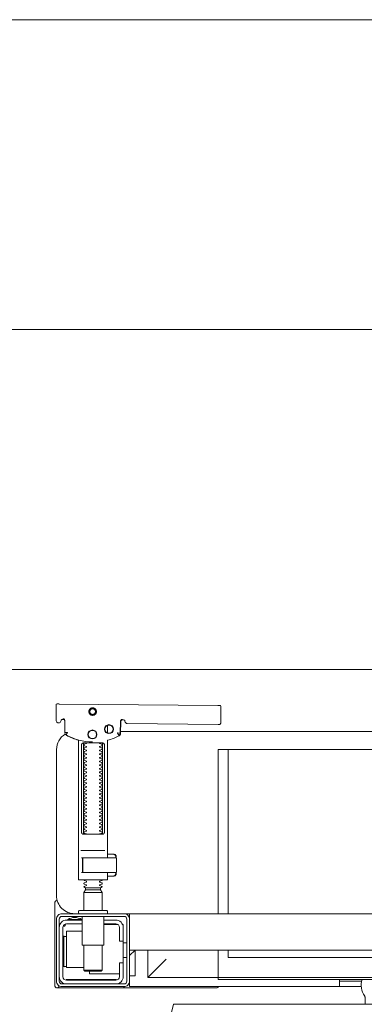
# Model space of a CAD drawing. Header units: millimetres. Extents: x -2274 to 12297, y -16157 to 26321.
# Tile 26 of 256: x -353 to -334, y -9819 to -9765. Entities that reach past the tile are written whole.
import ezdxf

# ---------------------------------------------------------------- set-up
doc = ezdxf.new("R2010")
doc.units = ezdxf.units.MM
doc.layers.add('-ŚCIANY DZIAŁOWE', color=3, linetype='Continuous', lineweight=35)
doc.layers.add('-ŚCIANY NOŚNE', color=4, linetype='Continuous', lineweight=53)
doc.layers.add('_PROJEKTOWANE', color=5, linetype='Continuous')

msp = doc.modelspace()

# ---------------------------------------------------------------- linework, layer by layer
at = {"layer": '-ŚCIANY DZIAŁOWE', "color": 253, "lineweight": 13}
msp.add_line((-254.598, -9782), (-351.805, -9782), dxfattribs=at)
at = {"layer": '-ŚCIANY NOŚNE', "color": 253, "lineweight": 13}
for p, q in [((-149.598, -9765), (-409.695, -9765)), ((-254.598, -9782), (-378.598, -9782))]:
    msp.add_line(p, q, dxfattribs=at)
at = {"color": 253, "lineweight": 13}
for points in [[(-350.813, -9802.53), (-350.826, -9803.429)], [(-350.664, -9802.53), (-341.973, -9802.613)], [(-350.557, -9803.427), (-350.549, -9803.414), (-350.539, -9803.402), (-350.526, -9803.392), (-350.513, -9803.383), (-350.498, -9803.377), (-350.483, -9803.374), (-350.467, -9803.373), (-350.377, -9803.374)], [(-347.186, -9803.393), (-347.209, -9803.398), (-347.225, -9803.404), (-347.24, -9803.414), (-347.253, -9803.426), (-347.263, -9803.44), (-347.271, -9803.456), (-347.276, -9803.473), (-347.278, -9803.49), (-347.296, -9804.146), (-347.297, -9804.158), (-347.298, -9804.168), (-347.3, -9804.178), (-347.303, -9804.188), (-347.307, -9804.198), (-347.311, -9804.207), (-347.316, -9804.216), (-347.321, -9804.225), (-347.328, -9804.233), (-347.335, -9804.242), (-347.342, -9804.249), (-347.35, -9804.256), (-347.358, -9804.263), (-347.367, -9804.269), (-347.376, -9804.274), (-347.451, -9804.312), (-347.527, -9804.349), (-347.603, -9804.383), (-347.681, -9804.415), (-347.76, -9804.445), (-347.839, -9804.473), (-347.919, -9804.498), (-348, -9804.522), (-348, -9810.968)], [(-348, -9803.695), (-348, -9804.126)], [(-347.31, -9804.129), (-347.292, -9803.47), (-347.29, -9803.453), (-347.285, -9803.437), (-347.278, -9803.421), (-347.268, -9803.408), (-347.255, -9803.396), (-347.241, -9803.386), (-347.225, -9803.379), (-347.209, -9803.374), (-347.191, -9803.373)], [(-347.293, -9804.032), (-314.323, -9804.032)], [(-349.323, -9809.568), (-349.323, -9804.768)], [(-348.283, -9804.768), (-348.283, -9809.568)], [(-318.953, -9814.032), (-318.953, -9805.032), (-341.953, -9805.032), (-341.953, -9814.032)], [(-341.402, -9805.032), (-341.402, -9814.032)], [(-349.462, -9810.568), (-348.145, -9810.568)], [(-348.171, -9810.968), (-349.281, -9810.968), (-349.437, -9810.968)], [(-347.611, -9810.797), (-347.576, -9810.838), (-347.576, -9810.804), (-347.579, -9810.793), (-347.586, -9810.786), (-347.597, -9810.782), (-347.61, -9810.781), (-347.622, -9810.781), (-347.642, -9810.779), (-347.687, -9810.768), (-348, -9810.768)], [(-347.648, -9810.776), (-347.656, -9810.77), (-347.676, -9810.768)], [(-347.532, -9810.972), (-347.532, -9810.856), (-347.536, -9810.844), (-347.546, -9810.836), (-347.567, -9810.831)], [(-347.551, -9810.947), (-347.554, -9810.921), (-347.566, -9810.868)], [(-349.358, -9811.768), (-349.437, -9811.768)], [(-347.567, -9811.906), (-347.556, -9811.904), (-347.546, -9811.901), (-347.537, -9811.894), (-347.532, -9811.88), (-347.532, -9811.765)], [(-347.566, -9811.869), (-347.554, -9811.815), (-347.551, -9811.79)], [(-348, -9811.968), (-347.687, -9811.968), (-347.641, -9811.958), (-347.631, -9811.956), (-347.62, -9811.956), (-347.606, -9811.955), (-347.595, -9811.954), (-347.583, -9811.948), (-347.576, -9811.933), (-347.576, -9811.898), (-347.611, -9811.939)], [(-347.676, -9811.968), (-347.666, -9811.968), (-347.648, -9811.96)], [(-349.3, -9812.874), (-348.3, -9812.874)], [(-348.39, -9812.612), (-349.21, -9812.612)], [(-349.21, -9812.718), (-348.39, -9812.718)], [(-350.763, -9813.303), (-350.776, -9813.305), (-350.788, -9813.308), (-350.801, -9813.312)], [(-350.899, -9813.453), (-350.899, -9817.952)], [(-314.8, -9814.332), (-314.8, -9814.032), (-346.8, -9814.032), (-346.8, -9814.332)], [(-346.8, -9815.632), (-346.8, -9814.432)], [(-350.299, -9814.588), (-350.306, -9814.596), (-350.312, -9814.605), (-350.317, -9814.615), (-350.321, -9814.624), (-350.325, -9814.635), (-350.328, -9814.645), (-350.331, -9814.656), (-350.333, -9814.667), (-350.335, -9814.678), (-350.337, -9814.689), (-350.338, -9814.699), (-350.339, -9814.709), (-350.338, -9814.719), (-350.347, -9814.722), (-350.357, -9814.722), (-350.368, -9814.722), (-350.378, -9814.722), (-350.389, -9814.722), (-350.413, -9814.722), (-350.416, -9814.712), (-350.415, -9814.701), (-350.413, -9814.689), (-350.409, -9814.676), (-350.405, -9814.664), (-350.394, -9814.643)], [(-349.4, -9814.982), (-350.25, -9814.982), (-350.25, -9816.982), (-349.3, -9816.982)], [(-348.2, -9814.632), (-347.418, -9814.632)], [(-347.5, -9814.588), (-347.493, -9814.597), (-347.487, -9814.607), (-347.481, -9814.619), (-347.475, -9814.632)], [(-347.15, -9815.532), (-347.15, -9814.782)], [(-350.391, -9815.271), (-350.402, -9815.271), (-350.416, -9815.271), (-350.432, -9815.271), (-350.45, -9815.271)], [(-348.3, -9815.762), (-348.3, -9817.128), (-348.35, -9817.178), (-349.25, -9817.178), (-349.3, -9817.128), (-349.3, -9815.762)], [(-346.95, -9815.632), (-347.15, -9815.632)], [(-346.8, -9816.332), (-346.5, -9816.032), (-346.8, -9816.032), (-314.8, -9816.032), (-315.1, -9816.032), (-314.8, -9816.332)], [(-346.8, -9817.432), (-346.5, -9817.432), (-346.5, -9816.032)], [(-344.8, -9816.532), (-345.8, -9817.532), (-345.8, -9816.032)], [(-341.953, -9816.032), (-341.953, -9817.532), (-345.8, -9817.532)], [(-341.402, -9816.032), (-341.402, -9816.44), (-318.953, -9816.44)], [(-346.95, -9816.432), (-347.15, -9816.432)], [(-350.45, -9816.933), (-350.432, -9816.933), (-350.416, -9816.933), (-350.402, -9816.933), (-350.391, -9816.933)], [(-349.3, -9817.128), (-348.3, -9817.128)], [(-347.35, -9817.332), (-349, -9817.332), (-349, -9817.178)], [(-347.522, -9817.632), (-350.267, -9817.632), (-350.278, -9817.632)], [(-348.2, -9817.682), (-348.2, -9817.632)], [(-347.8, -9817.682), (-347.8, -9817.632)], [(-346.8, -9817.732), (-346.8, -9818.032), (-334.105, -9818.032)], [(-335.3, -9817.632), (-335.3, -9818.032)], [(-334.083, -9817.732), (-335.3, -9817.732)]]:
    msp.add_lwpolyline(points, dxfattribs=at)
for points in [[(-347.224, -9803.404), (-347.127, -9803.405), (-347.104, -9803.408), (-347.083, -9803.416), (-347.062, -9803.429), (-347.065, -9803.425), (-347.059, -9803.445), (-347.057, -9803.465, 0.157432), (-347.038, -9803.524), (-347.01, -9803.564, 0.241147), (-346.929, -9803.607), (-341.95, -9803.654), (-341.934, -9803.654), (-341.919, -9803.655), (-341.907, -9803.655), (-341.894, -9803.654), (-341.878, -9803.652), (-341.862, -9803.647), (-341.847, -9803.639), (-341.833, -9803.629), (-341.822, -9803.617), (-341.812, -9803.603), (-341.805, -9803.588), (-341.801, -9803.572), (-341.8, -9803.555), (-341.795, -9802.655), (-341.822, -9802.616)], [(-350.685, -9803.57), (-350.698, -9803.57), (-350.713, -9803.569), (-350.727, -9803.566), (-350.74, -9803.56), (-350.753, -9803.553), (-350.765, -9803.544), (-350.775, -9803.534), (-350.807, -9803.488, -0.158481), (-350.826, -9803.429)], [(-350.568, -9803.472, -0.415336), (-350.669, -9803.571)], [(-350.447, -9803.342), (-350.426, -9803.344), (-350.405, -9803.352), (-350.385, -9803.365), (-350.366, -9803.386, -0.132231), (-350.351, -9803.436), (-350.346, -9804.091)], [(-348.831, -9804.607, -0.125713), (-350.266, -9804.226, -0.121439), (-350.319, -9804.177, 0.262119), (-350.8, -9805.032), (-350.8, -9813.032, 0.414214), (-349.8, -9814.032), (-349.552, -9814.032, -0.405519), (-349.6, -9813.982), (-349.6, -9813.912, -0.414214), (-349.55, -9813.862), (-348.05, -9813.862, -0.414214), (-348, -9813.912), (-348, -9813.982, -0.405519), (-348.049, -9814.032, -0.001664), (-346.793, -9814.032)], [(-348, -9811.768), (-348, -9812.148, -0.414214), (-348.02, -9812.168), (-349.262, -9812.168), (-349.58, -9812.168, -0.414214), (-349.6, -9812.148), (-349.6, -9804.515), (-349.685, -9804.49), (-349.769, -9804.463), (-349.852, -9804.432), (-349.934, -9804.4), (-350.015, -9804.365), (-350.095, -9804.328), (-350.174, -9804.288), (-350.256, -9804.244), (-350.264, -9804.238), (-350.273, -9804.232), (-350.281, -9804.225), (-350.288, -9804.218), (-350.295, -9804.21), (-350.302, -9804.201)], [(-349.153, -9804.668, -0.474594), (-349.164, -9804.697), (-349.286, -9804.738, -0.050055), (-349.3, -9804.764), (-349.3, -9804.792, -0.050055), (-349.286, -9804.819), (-349.164, -9804.859, -0.719897), (-349.164, -9804.897), (-349.286, -9804.938, -0.050055), (-349.3, -9804.964), (-349.3, -9804.992, -0.050055), (-349.286, -9805.019), (-349.164, -9805.059, -0.719897), (-349.164, -9805.097), (-349.286, -9805.138, -0.050055), (-349.3, -9805.164), (-349.3, -9805.192, -0.050055), (-349.286, -9805.219), (-349.164, -9805.259, -0.719897), (-349.164, -9805.297), (-349.286, -9805.338, -0.050055), (-349.3, -9805.364), (-349.3, -9805.392, -0.050055), (-349.286, -9805.419), (-349.164, -9805.459, -0.719897), (-349.164, -9805.497), (-349.286, -9805.538, -0.050055), (-349.3, -9805.564), (-349.3, -9805.592, -0.050055), (-349.286, -9805.619), (-349.164, -9805.659, -0.719897), (-349.164, -9805.697), (-349.286, -9805.738, -0.050055), (-349.3, -9805.764), (-349.3, -9805.792, -0.050055), (-349.286, -9805.819), (-349.164, -9805.859, -0.719897), (-349.164, -9805.897), (-349.286, -9805.938, -0.050055), (-349.3, -9805.964), (-349.3, -9805.992, -0.050055), (-349.286, -9806.019), (-349.164, -9806.059, -0.719897), (-349.164, -9806.097), (-349.286, -9806.138, -0.050055), (-349.3, -9806.164), (-349.3, -9806.192, -0.050055), (-349.286, -9806.219), (-349.164, -9806.259, -0.719897), (-349.164, -9806.297), (-349.286, -9806.338, -0.050055), (-349.3, -9806.364), (-349.3, -9806.392, -0.050055), (-349.286, -9806.419), (-349.164, -9806.459, -0.719897), (-349.164, -9806.497), (-349.286, -9806.538, -0.050055), (-349.3, -9806.564), (-349.3, -9806.592, -0.050055), (-349.286, -9806.619), (-349.164, -9806.659, -0.719897), (-349.164, -9806.697), (-349.286, -9806.738, -0.050055), (-349.3, -9806.764), (-349.3, -9806.792, -0.050055), (-349.286, -9806.819), (-349.164, -9806.859, -0.719897), (-349.164, -9806.897), (-349.286, -9806.938, -0.050055), (-349.3, -9806.964), (-349.3, -9806.992, -0.050055), (-349.286, -9807.019), (-349.164, -9807.059, -0.719897), (-349.164, -9807.097), (-349.286, -9807.138, -0.050055), (-349.3, -9807.164), (-349.3, -9807.192, -0.050055), (-349.286, -9807.219), (-349.164, -9807.259, -0.719897), (-349.164, -9807.297), (-349.286, -9807.338, -0.050055), (-349.3, -9807.364), (-349.3, -9807.392, -0.050055), (-349.286, -9807.419), (-349.164, -9807.459, -0.719897), (-349.164, -9807.497), (-349.286, -9807.538, -0.050055), (-349.3, -9807.564), (-349.3, -9807.592, -0.050055), (-349.286, -9807.619), (-349.164, -9807.659, -0.719897), (-349.164, -9807.697), (-349.286, -9807.738, -0.050055), (-349.3, -9807.764), (-349.3, -9807.792, -0.050055), (-349.286, -9807.819), (-349.164, -9807.859, -0.719897), (-349.164, -9807.897), (-349.286, -9807.938, -0.050055), (-349.3, -9807.964), (-349.3, -9807.992, -0.050055), (-349.286, -9808.019), (-349.164, -9808.059, -0.719897), (-349.164, -9808.097), (-349.286, -9808.138, -0.050055), (-349.3, -9808.164), (-349.3, -9808.192, -0.050055), (-349.286, -9808.219), (-349.164, -9808.259, -0.719897), (-349.164, -9808.297), (-349.286, -9808.338, -0.050055), (-349.3, -9808.364), (-349.3, -9808.392, -0.050055), (-349.286, -9808.419), (-349.164, -9808.459, -0.719897), (-349.164, -9808.497), (-349.286, -9808.538, -0.050055), (-349.3, -9808.564), (-349.3, -9808.592, -0.050055), (-349.286, -9808.619), (-349.164, -9808.659, -0.719897), (-349.164, -9808.697), (-349.286, -9808.738, -0.050055), (-349.3, -9808.764), (-349.3, -9808.792, -0.050055), (-349.286, -9808.819), (-349.164, -9808.859, -0.719897), (-349.164, -9808.897), (-349.286, -9808.938, -0.050055), (-349.3, -9808.964), (-349.3, -9808.992, -0.050055), (-349.286, -9809.019), (-349.164, -9809.059, -0.719897), (-349.164, -9809.097), (-349.286, -9809.138, -0.050055), (-349.3, -9809.164), (-349.3, -9809.192, -0.050055), (-349.286, -9809.219), (-349.164, -9809.259, -0.719897), (-349.164, -9809.297), (-349.286, -9809.338, -0.050055), (-349.3, -9809.364), (-349.3, -9809.392, -0.050055), (-349.286, -9809.419), (-349.164, -9809.459, -0.719897), (-349.164, -9809.497), (-349.286, -9809.538, -0.050055), (-349.3, -9809.564), (-349.3, -9809.592, -0.050055), (-349.286, -9809.619), (-349.164, -9809.659, -0.182836), (-349.153, -9809.668)], [(-348.447, -9809.668, -0.182836), (-348.436, -9809.659), (-348.315, -9809.619, -0.050055), (-348.3, -9809.592), (-348.3, -9809.564, -0.050055), (-348.315, -9809.538), (-348.436, -9809.497, -0.719897), (-348.436, -9809.459), (-348.315, -9809.419, -0.050055), (-348.3, -9809.392), (-348.3, -9809.364, -0.050055), (-348.315, -9809.338), (-348.436, -9809.297, -0.719897), (-348.436, -9809.259), (-348.315, -9809.219, -0.050055), (-348.3, -9809.192), (-348.3, -9809.164, -0.050055), (-348.315, -9809.138), (-348.436, -9809.097, -0.719897), (-348.436, -9809.059), (-348.315, -9809.019, -0.050055), (-348.3, -9808.992), (-348.3, -9808.964, -0.050055), (-348.315, -9808.938), (-348.436, -9808.897, -0.719897), (-348.436, -9808.859), (-348.315, -9808.819, -0.050055), (-348.3, -9808.792), (-348.3, -9808.764, -0.050055), (-348.315, -9808.738), (-348.436, -9808.697, -0.719897), (-348.436, -9808.659), (-348.315, -9808.619, -0.050055), (-348.3, -9808.592), (-348.3, -9808.564, -0.050055), (-348.315, -9808.538), (-348.436, -9808.497, -0.719897), (-348.436, -9808.459), (-348.315, -9808.419, -0.050055), (-348.3, -9808.392), (-348.3, -9808.364, -0.050055), (-348.315, -9808.338), (-348.436, -9808.297, -0.719897), (-348.436, -9808.259), (-348.315, -9808.219, -0.050055), (-348.3, -9808.192), (-348.3, -9808.164, -0.050055), (-348.315, -9808.138), (-348.436, -9808.097, -0.719897), (-348.436, -9808.059), (-348.315, -9808.019, -0.050055), (-348.3, -9807.992), (-348.3, -9807.964, -0.050055), (-348.315, -9807.938), (-348.436, -9807.897, -0.719897), (-348.436, -9807.859), (-348.315, -9807.819, -0.050055), (-348.3, -9807.792), (-348.3, -9807.764, -0.050055), (-348.315, -9807.738), (-348.436, -9807.697, -0.719897), (-348.436, -9807.659), (-348.315, -9807.619, -0.050055), (-348.3, -9807.592), (-348.3, -9807.564, -0.050055), (-348.315, -9807.538), (-348.436, -9807.497, -0.719897), (-348.436, -9807.459), (-348.315, -9807.419, -0.050055), (-348.3, -9807.392), (-348.3, -9807.364, -0.050055), (-348.315, -9807.338), (-348.436, -9807.297, -0.719897), (-348.436, -9807.259), (-348.315, -9807.219, -0.050055), (-348.3, -9807.192), (-348.3, -9807.164, -0.050055), (-348.315, -9807.138), (-348.436, -9807.097, -0.719897), (-348.436, -9807.059), (-348.315, -9807.019, -0.050055), (-348.3, -9806.992), (-348.3, -9806.964, -0.050055), (-348.315, -9806.938), (-348.436, -9806.897, -0.719897), (-348.436, -9806.859), (-348.315, -9806.819, -0.050055), (-348.3, -9806.792), (-348.3, -9806.764, -0.050055), (-348.315, -9806.738), (-348.436, -9806.697, -0.719897), (-348.436, -9806.659), (-348.315, -9806.619, -0.050055), (-348.3, -9806.592), (-348.3, -9806.564, -0.050055), (-348.315, -9806.538), (-348.436, -9806.497, -0.719897), (-348.436, -9806.459), (-348.315, -9806.419, -0.050055), (-348.3, -9806.392), (-348.3, -9806.364, -0.050055), (-348.315, -9806.338), (-348.436, -9806.297, -0.719897), (-348.436, -9806.259), (-348.315, -9806.219, -0.050055), (-348.3, -9806.192), (-348.3, -9806.164, -0.050055), (-348.315, -9806.138), (-348.436, -9806.097, -0.719897), (-348.436, -9806.059), (-348.315, -9806.019, -0.050055), (-348.3, -9805.992), (-348.3, -9805.964, -0.050055), (-348.315, -9805.938), (-348.436, -9805.897, -0.719897), (-348.436, -9805.859), (-348.315, -9805.819, -0.050055), (-348.3, -9805.792), (-348.3, -9805.764, -0.050055), (-348.315, -9805.738), (-348.436, -9805.697, -0.719897), (-348.436, -9805.659), (-348.315, -9805.619, -0.050055), (-348.3, -9805.592), (-348.3, -9805.564, -0.050055), (-348.315, -9805.538), (-348.436, -9805.497, -0.719897), (-348.436, -9805.459), (-348.315, -9805.419, -0.050055), (-348.3, -9805.392), (-348.3, -9805.364, -0.050055), (-348.315, -9805.338), (-348.436, -9805.297, -0.719897), (-348.436, -9805.259), (-348.315, -9805.219, -0.050055), (-348.3, -9805.192), (-348.3, -9805.164, -0.050055), (-348.315, -9805.138), (-348.436, -9805.097, -0.719897), (-348.436, -9805.059), (-348.315, -9805.019, -0.050055), (-348.3, -9804.992), (-348.3, -9804.964, -0.050055), (-348.315, -9804.938), (-348.436, -9804.897, -0.719897), (-348.436, -9804.859), (-348.315, -9804.819, -0.050055), (-348.3, -9804.792), (-348.3, -9804.764, -0.050055), (-348.315, -9804.738), (-348.436, -9804.697, -0.474594), (-348.447, -9804.668)], [(-349.375, -9811.748), (-349.375, -9810.989), (-349.372, -9810.978), (-349.364, -9810.971), (-349.355, -9810.968), (-349.365, -9810.97), (-349.373, -9810.976), (-349.377, -9810.986), (-349.377, -9811.748), (-349.374, -9811.759), (-349.367, -9811.766), (-349.347, -9811.768), (-349.358, -9811.763), (-349.364, -9811.748), (-349.364, -9810.988), (-349.357, -9810.973), (-349.347, -9810.968), (-347.543, -9810.968, -0.414214), (-347.523, -9810.988), (-347.523, -9811.748, -0.414214), (-347.543, -9811.768), (-349.347, -9811.768)], [(-349.356, -9811.768, -0.414213), (-349.376, -9811.748), (-349.375, -9810.988), (-349.375, -9811.748), (-349.372, -9811.759), (-349.364, -9811.766), (-349.355, -9811.768)], [(-349.3, -9812.164), (-349.3, -9812.188, -0.050055), (-349.286, -9812.214), (-349.164, -9812.255, -0.719897), (-349.164, -9812.293), (-349.286, -9812.334, -0.050055), (-349.3, -9812.36), (-349.3, -9812.388, -0.050055), (-349.286, -9812.414), (-349.164, -9812.455, -0.719897), (-349.164, -9812.493), (-349.286, -9812.534, -0.050055), (-349.3, -9812.56), (-349.21, -9812.612), (-349.21, -9812.718), (-349.3, -9812.874), (-349.3, -9813.862)], [(-348.3, -9812.164), (-348.3, -9812.188, 0.050055), (-348.315, -9812.214), (-348.436, -9812.255, 0.719897), (-348.436, -9812.293), (-348.315, -9812.334, 0.050055), (-348.3, -9812.36), (-348.3, -9812.388, 0.050055), (-348.315, -9812.414), (-348.436, -9812.455, 0.719897), (-348.436, -9812.493), (-348.315, -9812.534, 0.050055), (-348.3, -9812.56), (-348.39, -9812.612), (-348.39, -9812.718), (-348.3, -9812.874), (-348.3, -9813.862)], [(-350.899, -9813.453, -0.198909), (-350.855, -9813.346, -0.091301), (-350.811, -9813.316)], [(-350.811, -9813.316, -0.126559), (-350.761, -9813.307)], [(-350.175, -9814.382), (-350.175, -9814.344), (-349.425, -9814.344), (-349.425, -9814.382), (-350.25, -9814.382, 0.414214), (-350.65, -9814.782)], [(-350.175, -9814.344, -0.119096), (-349.8, -9814.236, -0.119096), (-349.425, -9814.344)], [(-348.2, -9814.182), (-348.2, -9815.712, -0.414214), (-348.25, -9815.762), (-349.35, -9815.762, -0.414214), (-349.4, -9815.712), (-349.4, -9814.182)], [(-347.179, -9814.632), (-347.15, -9814.632), (-347.15, -9814.782, 0.414214), (-347.55, -9814.382), (-348.2, -9814.382)], [(-347.15, -9816.732), (-347.35, -9816.732), (-347.35, -9817.482, -0.414214), (-347.55, -9817.682), (-350.25, -9817.682, -0.414214), (-350.45, -9817.482), (-350.45, -9814.782, -0.414214), (-350.25, -9814.582), (-349.4, -9814.582)], [(-348.2, -9814.582), (-347.55, -9814.582, -0.414214), (-347.35, -9814.782), (-347.35, -9815.532), (-347.15, -9815.532), (-347.15, -9817.482, -0.414214), (-347.55, -9817.882)], [(-350.25, -9815.279), (-350.315, -9815.278), (-350.342, -9815.278), (-350.36, -9815.278), (-350.367, -9815.278, -0.116465), (-350.389, -9815.272), (-350.401, -9815.267), (-350.401, -9816.937), (-350.389, -9816.932, -0.116465), (-350.367, -9816.926), (-350.342, -9816.926), (-350.315, -9816.926), (-350.25, -9816.925)], [(-350.25, -9817.882, -0.414214), (-350.65, -9817.482)], [(-326.8, -9817.632), (-327.545, -9817.632, -0.236962), (-327.682, -9818.557, 0.154353), (-327.7, -9818.614), (-327.7, -9819), (-333.9, -9819), (-333.9, -9818.614, 0.154353), (-333.918, -9818.557, -0.236962), (-334.056, -9817.632), (-334.8, -9817.632)], [(-350.811, -9818.088, -0.091301), (-350.855, -9818.058, -0.198909), (-350.899, -9817.952)], [(-350.67, -9817.998, -0.000114), (-350.67, -9817.998, -0.517015), (-350.803, -9818.091), (-350.793, -9818.095), (-350.783, -9818.097), (-350.771, -9818.1), (-350.758, -9818.101), (-350.748, -9818.101), (-350.703, -9818.101), (-350.641, -9818.101), (-350.571, -9818.101), (-347.227, -9818.101), (-347.193, -9818.101), (-347.157, -9818.101), (-347.123, -9818.101), (-347.094, -9818.101), (-347.069, -9818.101), (-347.049, -9818.101), (-347.037, -9818.101)], [(-341.924, -9818.032), (-341.942, -9818.056), (-341.965, -9818.075), (-341.992, -9818.09), (-342.02, -9818.098), (-342.05, -9818.102), (-347.03, -9818.102, -0.326231), (-347.125, -9818.032)], [(-348.3, -9852.487, -0.058036), (-344.4, -9819), (-317.2, -9819, -0.058036), (-313.3, -9852.487)]]:
    msp.add_lwpolyline(points, format="xyb", dxfattribs=at)
for points in [[(-348.824, -9803.152), (-348.844, -9803.151), (-348.864, -9803.148), (-348.884, -9803.143), (-348.902, -9803.136), (-348.921, -9803.127), (-348.938, -9803.117), (-348.954, -9803.105), (-348.968, -9803.091), (-348.982, -9803.076), (-348.994, -9803.06), (-349.004, -9803.042), (-349.012, -9803.024), (-349.019, -9803.005), (-349.023, -9802.986), (-349.026, -9802.966), (-349.027, -9802.946), (-349.026, -9802.925), (-349.023, -9802.906), (-349.018, -9802.886), (-349.011, -9802.867), (-349.002, -9802.849), (-348.991, -9802.832), (-348.979, -9802.816), (-348.966, -9802.801), (-348.951, -9802.788), (-348.934, -9802.776), (-348.917, -9802.766), (-348.899, -9802.758), (-348.88, -9802.751), (-348.86, -9802.746), (-348.84, -9802.744), (-348.82, -9802.743), (-348.8, -9802.744), (-348.78, -9802.747), (-348.761, -9802.752), (-348.742, -9802.759), (-348.724, -9802.768), (-348.707, -9802.778), (-348.691, -9802.79), (-348.676, -9802.804), (-348.663, -9802.819), (-348.651, -9802.835), (-348.641, -9802.853), (-348.632, -9802.871), (-348.626, -9802.89), (-348.621, -9802.909), (-348.618, -9802.929), (-348.618, -9802.949), (-348.619, -9802.97), (-348.622, -9802.989), (-348.627, -9803.009), (-348.634, -9803.028), (-348.643, -9803.046), (-348.653, -9803.063), (-348.665, -9803.079), (-348.679, -9803.094), (-348.694, -9803.107), (-348.71, -9803.119), (-348.727, -9803.129), (-348.746, -9803.137), (-348.765, -9803.144), (-348.784, -9803.149), (-348.804, -9803.151)], [(-348.823, -9803.103), (-348.839, -9803.102), (-348.854, -9803.1), (-348.868, -9803.096), (-348.883, -9803.091), (-348.896, -9803.084), (-348.909, -9803.076), (-348.921, -9803.067), (-348.933, -9803.057), (-348.943, -9803.045), (-348.952, -9803.033), (-348.959, -9803.02), (-348.966, -9803.006), (-348.971, -9802.992), (-348.974, -9802.977), (-348.976, -9802.962), (-348.977, -9802.947), (-348.976, -9802.931), (-348.974, -9802.916), (-348.97, -9802.902), (-348.965, -9802.887), (-348.958, -9802.874), (-348.95, -9802.861), (-348.941, -9802.849), (-348.93, -9802.837), (-348.919, -9802.827), (-348.907, -9802.818), (-348.894, -9802.811), (-348.88, -9802.804), (-348.866, -9802.799), (-348.851, -9802.796), (-348.836, -9802.794), (-348.82, -9802.793), (-348.805, -9802.794), (-348.79, -9802.796), (-348.776, -9802.8), (-348.761, -9802.806), (-348.748, -9802.812), (-348.735, -9802.82), (-348.723, -9802.829), (-348.711, -9802.84), (-348.701, -9802.851), (-348.692, -9802.863), (-348.685, -9802.876), (-348.678, -9802.89), (-348.673, -9802.905), (-348.67, -9802.919), (-348.668, -9802.934), (-348.667, -9802.95), (-348.668, -9802.965), (-348.67, -9802.98), (-348.674, -9802.995), (-348.679, -9803.009), (-348.686, -9803.023), (-348.694, -9803.036), (-348.703, -9803.048), (-348.713, -9803.059), (-348.725, -9803.069), (-348.737, -9803.078), (-348.75, -9803.086), (-348.764, -9803.092), (-348.778, -9803.097), (-348.793, -9803.1), (-348.808, -9803.103)], [(-347.387, -9804.246), (-347.382, -9804.243), (-347.377, -9804.24), (-347.373, -9804.237), (-347.368, -9804.233), (-347.363, -9804.229), (-347.358, -9804.224), (-347.353, -9804.219), (-347.349, -9804.214), (-347.344, -9804.209), (-347.34, -9804.203), (-347.336, -9804.197), (-347.333, -9804.191), (-347.329, -9804.185), (-347.326, -9804.179), (-347.323, -9804.172), (-347.321, -9804.166), (-347.319, -9804.159), (-347.317, -9804.153), (-347.316, -9804.146), (-347.315, -9804.14), (-347.314, -9804.134), (-347.313, -9804.128), (-347.313, -9804.122), (-347.318, -9804.121), (-347.443, -9804.116), (-347.448, -9804.116), (-347.454, -9804.116), (-347.459, -9804.114), (-347.464, -9804.117), (-347.461, -9804.121), (-347.458, -9804.126), (-347.455, -9804.131), (-347.453, -9804.137), (-347.394, -9804.246)], [(-349.333, -9804.668), (-349.342, -9804.669), (-349.35, -9804.67), (-349.359, -9804.671), (-349.367, -9804.674), (-349.375, -9804.677), (-349.383, -9804.681), (-349.391, -9804.686), (-349.398, -9804.692), (-349.404, -9804.698), (-349.41, -9804.706), (-349.415, -9804.714), (-349.419, -9804.724), (-349.423, -9804.734), (-349.426, -9804.745), (-349.427, -9804.757), (-349.428, -9804.768), (-349.428, -9809.568), (-349.427, -9809.58), (-349.426, -9809.591), (-349.423, -9809.602), (-349.419, -9809.613), (-349.415, -9809.622), (-349.41, -9809.631), (-349.404, -9809.638), (-349.398, -9809.645), (-349.391, -9809.651), (-349.383, -9809.656), (-349.375, -9809.66), (-349.367, -9809.663), (-349.359, -9809.665), (-349.35, -9809.667), (-349.342, -9809.668), (-349.333, -9809.668), (-348.275, -9809.668), (-348.266, -9809.668), (-348.257, -9809.667), (-348.249, -9809.665), (-348.24, -9809.663), (-348.232, -9809.66), (-348.224, -9809.656), (-348.216, -9809.651), (-348.209, -9809.645), (-348.203, -9809.638), (-348.197, -9809.631), (-348.192, -9809.622), (-348.187, -9809.613), (-348.184, -9809.602), (-348.181, -9809.591), (-348.179, -9809.58), (-348.179, -9809.568), (-348.179, -9804.768), (-348.179, -9804.757), (-348.181, -9804.745), (-348.184, -9804.734), (-348.187, -9804.724), (-348.192, -9804.714), (-348.197, -9804.706), (-348.203, -9804.698), (-348.209, -9804.692), (-348.216, -9804.686), (-348.224, -9804.681), (-348.232, -9804.677), (-348.24, -9804.674), (-348.249, -9804.671), (-348.257, -9804.67), (-348.266, -9804.669), (-348.275, -9804.668)], [(-318.953, -9817.632), (-341.953, -9817.632), (-341.953, -9817.532), (-318.953, -9817.532)]]:
    msp.add_lwpolyline(points, close=True, dxfattribs=at)
for points in [[(-350.346, -9804.092), (-350.346, -9804.092), (-350.346, -9804.092), (-350.346, -9804.091), (-350.346, -9804.091), (-350.346, -9804.091), (-350.346, -9804.091), (-350.346, -9804.091), (-350.346, -9804.091), (-350.346, -9804.091), (-350.346, -9804.091), (-350.346, -9804.091), (-350.346, -9804.091), (-350.346, -9804.091), (-350.346, -9804.091), (-350.346, -9804.091), (-350.346, -9804.091), (-350.346, -9804.091), (-350.346, -9804.091), (-350.346, -9804.091), (-350.346, -9804.092), (-350.346, -9804.092), (-350.346, -9804.092), (-350.346, -9804.092), (-350.346, -9804.092), (-350.346, -9804.092), (-350.346, -9804.092), (-350.346, -9804.092), (-350.346, -9804.092), (-350.346, -9804.092), (-350.346, -9804.092), (-350.346, -9804.092), (-350.346, -9804.092), (-350.346, -9804.092), (-350.346, -9804.092), (-350.346, -9804.092), (-350.346, -9804.092), (-350.345, -9804.091), (-350.345, -9804.091), (-350.345, -9804.091), (-350.345, -9804.091), (-350.345, -9804.091), (-350.345, -9804.091), (-350.345, -9804.091), (-350.345, -9804.091), (-350.345, -9804.091), (-350.344, -9804.091), (-350.344, -9804.091), (-350.344, -9804.092), (-350.344, -9804.092), (-350.344, -9804.092), (-350.343, -9804.092), (-350.343, -9804.092), (-350.343, -9804.092), (-350.343, -9804.092), (-350.343, -9804.092), (-350.343, -9804.092), (-350.343, -9804.092), (-350.342, -9804.092), (-350.342, -9804.092), (-350.342, -9804.092), (-350.342, -9804.092), (-350.342, -9804.092), (-350.341, -9804.092), (-350.341, -9804.092), (-350.341, -9804.092), (-350.341, -9804.092), (-350.341, -9804.092), (-350.34, -9804.092), (-350.34, -9804.092), (-350.34, -9804.092), (-350.339, -9804.091), (-350.339, -9804.091), (-350.338, -9804.091), (-350.337, -9804.091), (-350.337, -9804.091), (-350.336, -9804.091), (-350.336, -9804.091), (-350.336, -9804.091), (-350.335, -9804.091), (-350.335, -9804.091), (-350.334, -9804.091), (-350.334, -9804.091), (-350.333, -9804.091), (-350.332, -9804.091), (-350.332, -9804.091), (-350.331, -9804.091), (-350.331, -9804.091), (-350.33, -9804.091), (-350.329, -9804.091), (-350.329, -9804.091), (-350.328, -9804.091), (-350.327, -9804.091), (-350.327, -9804.091), (-350.326, -9804.091), (-350.325, -9804.091), (-350.324, -9804.091), (-350.324, -9804.091), (-350.323, -9804.091), (-350.322, -9804.091), (-350.321, -9804.091), (-350.32, -9804.091), (-350.319, -9804.091), (-350.318, -9804.091), (-350.317, -9804.091), (-350.316, -9804.091), (-350.315, -9804.091), (-350.315, -9804.091), (-350.314, -9804.091), (-350.313, -9804.091), (-350.312, -9804.091), (-350.311, -9804.091), (-350.309, -9804.091), (-350.308, -9804.091), (-350.307, -9804.091), (-350.306, -9804.091), (-350.305, -9804.091), (-350.304, -9804.091), (-350.303, -9804.091), (-350.302, -9804.091), (-350.301, -9804.091), (-350.3, -9804.091), (-350.298, -9804.091), (-350.297, -9804.091), (-350.296, -9804.091), (-350.295, -9804.09), (-350.294, -9804.09), (-350.293, -9804.09), (-350.291, -9804.09), (-350.29, -9804.09), (-350.289, -9804.09), (-350.288, -9804.09), (-350.286, -9804.09), (-350.285, -9804.09), (-350.284, -9804.09), (-350.283, -9804.09), (-350.281, -9804.09), (-350.269, -9804.09), (-350.264, -9804.09), (-350.259, -9804.09), (-350.256, -9804.09), (-350.253, -9804.09), (-350.251, -9804.09), (-350.248, -9804.09), (-350.246, -9804.09), (-350.243, -9804.09), (-350.24, -9804.09), (-350.238, -9804.09), (-350.235, -9804.09), (-350.233, -9804.09), (-350.23, -9804.09), (-350.228, -9804.09), (-350.227, -9804.09), (-350.226, -9804.09), (-350.223, -9804.09), (-350.222, -9804.09), (-350.221, -9804.09), (-350.22, -9804.09), (-350.218, -9804.09), (-350.218, -9804.09), (-350.217, -9804.09), (-350.217, -9804.09), (-350.216, -9804.09), (-350.216, -9804.089), (-350.215, -9804.089), (-350.214, -9804.089), (-350.214, -9804.089), (-350.213, -9804.089), (-350.213, -9804.089), (-350.212, -9804.089), (-350.212, -9804.089), (-350.212, -9804.089), (-350.211, -9804.089), (-350.211, -9804.089), (-350.21, -9804.09), (-350.21, -9804.09), (-350.21, -9804.09), (-350.209, -9804.09), (-350.209, -9804.09), (-350.209, -9804.09), (-350.209, -9804.09), (-350.208, -9804.09), (-350.208, -9804.09), (-350.208, -9804.09), (-350.207, -9804.09), (-350.207, -9804.09), (-350.206, -9804.09), (-350.206, -9804.09), (-350.206, -9804.09), (-350.205, -9804.09), (-350.205, -9804.09), (-350.205, -9804.09), (-350.205, -9804.089), (-350.205, -9804.089), (-350.204, -9804.089), (-350.204, -9804.089), (-350.203, -9804.089), (-350.203, -9804.089), (-350.203, -9804.089), (-350.202, -9804.088), (-350.202, -9804.088), (-350.202, -9804.088), (-350.201, -9804.088), (-350.201, -9804.088), (-350.201, -9804.088), (-350.2, -9804.088), (-350.2, -9804.088), (-350.2, -9804.088), (-350.2, -9804.088), (-350.2, -9804.088), (-350.2, -9804.088), (-350.199, -9804.088), (-350.199, -9804.088), (-350.199, -9804.088), (-350.199, -9804.088), (-350.199, -9804.088), (-350.199, -9804.088), (-350.199, -9804.088), (-350.198, -9804.088), (-350.198, -9804.088), (-350.198, -9804.089), (-350.198, -9804.089), (-350.198, -9804.089), (-350.198, -9804.089), (-350.197, -9804.089), (-350.197, -9804.089), (-350.197, -9804.09), (-350.197, -9804.09), (-350.197, -9804.09), (-350.197, -9804.09), (-350.197, -9804.09), (-350.197, -9804.091), (-350.197, -9804.091), (-350.197, -9804.091), (-350.197, -9804.091), (-350.197, -9804.092), (-350.197, -9804.092), (-350.197, -9804.092), (-350.197, -9804.092), (-350.197, -9804.092), (-350.197, -9804.093), (-350.197, -9804.093), (-350.197, -9804.093), (-350.197, -9804.093), (-350.197, -9804.093), (-350.197, -9804.094), (-350.198, -9804.094), (-350.198, -9804.094), (-350.198, -9804.094), (-350.198, -9804.094), (-350.198, -9804.095), (-350.199, -9804.095), (-350.199, -9804.095), (-350.199, -9804.095), (-350.2, -9804.096), (-350.2, -9804.096), (-350.201, -9804.096), (-350.201, -9804.097), (-350.201, -9804.097), (-350.202, -9804.098), (-350.202, -9804.098), (-350.202, -9804.098), (-350.203, -9804.099), (-350.203, -9804.099), (-350.203, -9804.099), (-350.203, -9804.1), (-350.203, -9804.1), (-350.203, -9804.1), (-350.204, -9804.101), (-350.204, -9804.101), (-350.204, -9804.101), (-350.204, -9804.101), (-350.204, -9804.102), (-350.204, -9804.102), (-350.204, -9804.102), (-350.204, -9804.103), (-350.205, -9804.103), (-350.205, -9804.103), (-350.205, -9804.104), (-350.205, -9804.104), (-350.206, -9804.105), (-350.206, -9804.105), (-350.206, -9804.105), (-350.206, -9804.106), (-350.207, -9804.106), (-350.207, -9804.107), (-350.207, -9804.107), (-350.207, -9804.108), (-350.208, -9804.109), (-350.209, -9804.11), (-350.209, -9804.111), (-350.21, -9804.112), (-350.21, -9804.113), (-350.211, -9804.114), (-350.212, -9804.116), (-350.214, -9804.119), (-350.216, -9804.123), (-350.218, -9804.127), (-350.219, -9804.129), (-350.22, -9804.13), (-350.221, -9804.132), (-350.222, -9804.134), (-350.223, -9804.136), (-350.234, -9804.155), (-350.234, -9804.156), (-350.235, -9804.158), (-350.236, -9804.16), (-350.237, -9804.161), (-350.238, -9804.163), (-350.239, -9804.164), (-350.24, -9804.166), (-350.241, -9804.168), (-350.241, -9804.169), (-350.242, -9804.171), (-350.243, -9804.172), (-350.244, -9804.174), (-350.245, -9804.175), (-350.246, -9804.177), (-350.246, -9804.178), (-350.247, -9804.179), (-350.248, -9804.181), (-350.249, -9804.182), (-350.249, -9804.183), (-350.25, -9804.185), (-350.251, -9804.186), (-350.252, -9804.187), (-350.252, -9804.189), (-350.253, -9804.19), (-350.254, -9804.191), (-350.254, -9804.192), (-350.255, -9804.194), (-350.255, -9804.195), (-350.256, -9804.196), (-350.257, -9804.197), (-350.257, -9804.198), (-350.258, -9804.199), (-350.258, -9804.2), (-350.259, -9804.201), (-350.26, -9804.202), (-350.26, -9804.203), (-350.261, -9804.204), (-350.261, -9804.205), (-350.262, -9804.206), (-350.262, -9804.207), (-350.263, -9804.208), (-350.263, -9804.209), (-350.263, -9804.209), (-350.264, -9804.21), (-350.264, -9804.211), (-350.265, -9804.212), (-350.265, -9804.213), (-350.265, -9804.213), (-350.266, -9804.214), (-350.266, -9804.214), (-350.266, -9804.215), (-350.267, -9804.216), (-350.267, -9804.216), (-350.267, -9804.217), (-350.268, -9804.217), (-350.268, -9804.218), (-350.268, -9804.218), (-350.268, -9804.218), (-350.268, -9804.219), (-350.268, -9804.219), (-350.268, -9804.219), (-350.268, -9804.219), (-350.269, -9804.219), (-350.269, -9804.22), (-350.269, -9804.22), (-350.269, -9804.22), (-350.269, -9804.22), (-350.269, -9804.22), (-350.269, -9804.22), (-350.269, -9804.22), (-350.269, -9804.221), (-350.269, -9804.221), (-350.269, -9804.221), (-350.269, -9804.221), (-350.269, -9804.221), (-350.269, -9804.221), (-350.269, -9804.221), (-350.269, -9804.221), (-350.269, -9804.221), (-350.269, -9804.221), (-350.269, -9804.221), (-350.269, -9804.221), (-350.269, -9804.221), (-350.269, -9804.221), (-350.269, -9804.221), (-350.269, -9804.221), (-350.269, -9804.222), (-350.269, -9804.222), (-350.269, -9804.222), (-350.269, -9804.222), (-350.269, -9804.222), (-350.269, -9804.222), (-350.269, -9804.222), (-350.269, -9804.222), (-350.269, -9804.222), (-350.269, -9804.222), (-350.269, -9804.222), (-350.269, -9804.222), (-350.269, -9804.222), (-350.269, -9804.222), (-350.269, -9804.222), (-350.269, -9804.222), (-350.269, -9804.222), (-350.269, -9804.222), (-350.269, -9804.222), (-350.269, -9804.222), (-350.269, -9804.222), (-350.269, -9804.222), (-350.269, -9804.222), (-350.269, -9804.222), (-350.27, -9804.222, -0.269557)], [(-346.8, -9817.732), (-346.8, -9814.332, 0.414214), (-347.1, -9814.032), (-350.5, -9814.032, 0.414214), (-350.8, -9814.332), (-350.8, -9817.732, 0.414214), (-350.5, -9818.032), (-347.1, -9818.032, 0.414214)], [(-350.65, -9814.332), (-350.65, -9817.732, 0.414214), (-350.5, -9817.882), (-347.1, -9817.882, 0.414214), (-346.95, -9817.732), (-346.95, -9814.332, 0.414214), (-347.1, -9814.182), (-350.5, -9814.182, 0.414214)]]:
    msp.add_lwpolyline(points, format="xyb", close=True, dxfattribs=at)
for centre, radius in [((-347.929, -9803.91), 0.247), ((-347.929, -9803.911), 0.227), ((-348.831, -9804.202), 0.247), ((-348.831, -9804.202), 0.227)]:
    msp.add_circle(centre, radius, dxfattribs=at)
at = {"color": 253, "lineweight": 13, "extrusion": (0, 0, -1)}
for centre, major_axis, ratio, start_param, end_param in [((-350.663, -9802.531), (-0.15, 0.001), 0.008666, 0.000034, 1.564556), ((-341.972, -9802.615), (-0.15, 0.001), 0.008666, 1.564549, 3.135353), ((-341.945, -9802.654), (0.15, -0.001), 0.008666, 6.276938, 6.283143), ((-350.676, -9803.431), (-0.15, 0.002), 0.011557, 6.27692, 6.283202), ((-350.683, -9803.47), (-0.0018, -0.1), 0.702652, 6.271005, 6.283185), ((-350.649, -9803.57), (-0.0501, 0.0005), 0.008666, 5.12776, 5.491123), ((-350.668, -9803.471), (-0.0013, -0.1), 0.403131, 6.273715, 6.283185), ((-350.668, -9803.471), (0.1, -0.001), 0.00236, 6.276941, 6.283185), ((-350.646, -9803.382), (0.0892, -0.0453), 0.001081, 6.273741, 6.283185), ((-347.126, -9803.305), (-0.001, -0.1), 0.006244, 0, 0.008667), ((-349.324, -9804.768), (0, -0.1), 0.006244, 3.141593, 4.712389), ((-348.831, -9804.557), (-0.0005, -0.05), 0.006244, 0, 0.008667), ((-348.284, -9804.768), (0, 0.1), 0.006244, 0, 1.570796), ((-349.324, -9809.568), (0, -0.1), 0.006244, 4.712389, 6.283185), ((-348.284, -9809.568), (0, -0.1), 0.006244, 4.712389, 6.283185), ((-347.568, -9810.851), (0.0013, 0.02), 0.199357, 6.276703, 6.276744), ((-347.568, -9811.886), (0.0013, -0.02), 0.199357, 0.006339, 0.00638)]:
    msp.add_ellipse(centre, major_axis=major_axis, ratio=ratio, start_param=start_param, end_param=end_param, dxfattribs=at)
at = {"layer": '_PROJEKTOWANE', "color": 253, "lineweight": 13}
msp.add_line((-303.598, -9800.632), (-378.598, -9800.632), dxfattribs=at)

doc.saveas('drawing.dxf')
